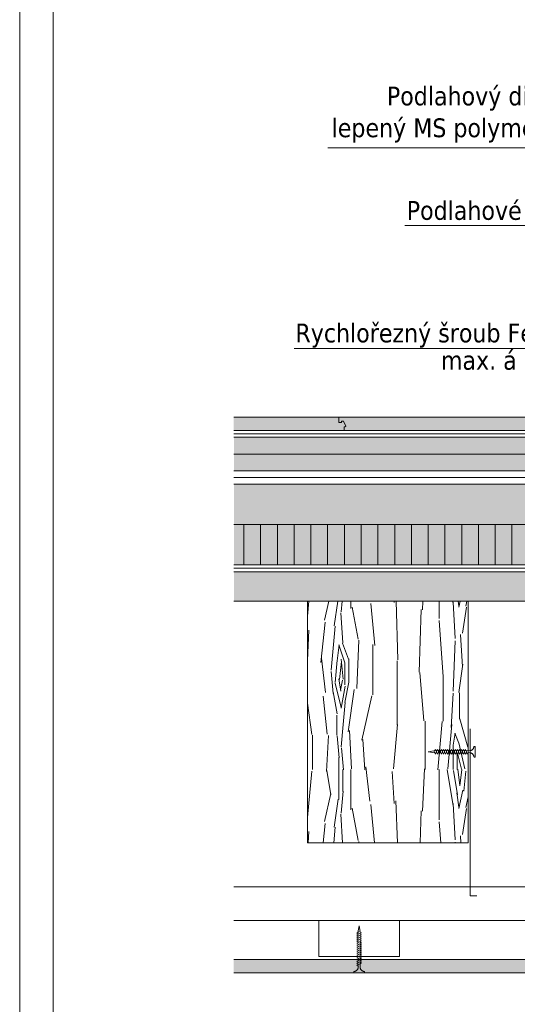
# Model space of a CAD drawing. Header units: millimetres. Extents: x -64926 to -56983, y 29477 to 31827.
# Tile 2 of 12: x -64676 to -64305, y 30525 to 31258. Entities that reach past the tile are written whole.
import ezdxf
from ezdxf.xclip import XClip

# ---------------------------------------------------------------- set-up
doc = ezdxf.new("R2010")
doc.units = ezdxf.units.MM
doc.header["$MEASUREMENT"] = 0
doc.header["$XCLIPFRAME"] = 0
doc.linetypes.add('DASHED', pattern=[19.05, 12.7, -6.35])
for name, color, linetype in [('POHLED ZÁPADNÍ_1__K EXPEDICI', 7, 'Continuous'), ('POHLED ZÁPADNÍ_1_DEK_Kotvení', 7, 'Continuous'), ('POHLED ZÁPADNÍ_1_DEK_KÓTY', 7, 'Continuous'), ('POHLED ZÁPADNÍ_1_DEK_Plechy', 7, 'Continuous'), ('POHLED ZÁPADNÍ_1_DEK_POPIS', 7, 'Continuous'), ('POHLED ZÁPADNÍ_1_DEK_SLABA', 7, 'Continuous'), ('POHLED ZÁPADNÍ_1_DEK_Textilie', 7, 'Continuous'), ('POHLED ZÁPADNÍ_1_DEK_ŠRAFY', 7, 'Continuous')]:
    doc.layers.add(name, color=color, linetype=linetype)
doc.styles.add('GENEROVANÝ_STYL_2', font='txt')
doc.linetypes.add('IZOLACE', pattern='A,0,[1,Detail č.10 Stropní KCE NAD 2.NP1.Shx,S=7.93651e-07,R=0,X=0,Y=0],-0.4001,0', length=0.4001)
doc.linetypes.add('TEXTILIE', pattern='A,0,[4,Detail č.10 Stropní KCE NAD 2.NP1.Shx,S=0.016,R=0,X=0,Y=0],-0.016,0', length=0.016)
doc.linetypes.add('ZEBRIK', pattern='A,0,[3,Detail č.10 Stropní KCE NAD 2.NP1.Shx,S=0.00015873,R=0,X=0,Y=0],-0.02,0', length=0.02)
pattern_1 = [(305.83299, (-77491.787, 28890.929), (4.727849, 13.601744), [1.5, -16.5]), (250.83299, (-77491.787, 28890.929), (-15.265491, 0.99134), [1.2, -13.2]), (356.28439, (-77492.181, 28889.796), (-10.53763, 14.593092), [1.274804, -14.022842]), (302.01719, (-77487.91, 28889.95), (8.433827, 19.885436), [2.25, -24.75]), (352.46859, (-77488.612, 28888.293), (-14.31467, 22.893016), [1.912206, -21.03426]), (247.01719, (-77487.91, 28889.95), (-14.31469, 22.893005), [1.8, -19.8]), (276.83299, (-77489.368, 28888.256), (10.729326, 9.604247), [1.5, -16.5]), (221.83299, (-77489.368, 28888.256), (-12.870888, 8.267902), [1.2, -13.2]), (327.28439, (-77490.262, 28887.455), (-2.141548, 17.87215), [1.274804, -14.022842]), (293.33299, (-77491.7875, 28890.929), (-6.395865, 1.8653105), [0, -13.04, 0, -13.4, 0, -13.25]), (263.33299, (-77491.7875, 28890.929), (-6.3606038, 7.032012), [0, -7.64, 0, -12.74, 0, -5.05]), (223.33299, (-77490.696, 28895.2533), (3.05043, 10.241334), [0, -5, 0, -15.6, 0, -20.7]), (213.33299, (-77490.206, 28897.1925), (0.913478, 11.799), [0, -6.5, 0, -10.36, 0, -14.7])]

# ---------------------------------------------------------------- blocks, each defined once
blk = doc.blocks.new('Kresba_1_1', base_point=(-67651.92, 29799.86))
at = {"layer": 'POHLED ZÁPADNÍ_1_DEK_ŠRAFY', "linetype": 'Continuous', "lineweight": 18}
for points in [[(-64516.13, 30952.13), (-64433.77, 30952.13), (-64433.77, 30954.69), (-64432.52, 30955.52), (-64434.24, 30959.13), (-64435.74, 30959.13), (-64435.74, 30958.38), (-64435.89, 30958.23), (-64437.74, 30958.13), (-64437.74, 30962.13), (-64516.13, 30962.13)], [(-64437.74, 30958.13), (-64435.99, 30958.13), (-64435.89, 30959.28), (-64434.31, 30959.28), (-64432.52, 30955.52), (-64433.77, 30954.69), (-64433.77, 30952.13), (-64241.77, 30952.13), (-64241.77, 30954.69), (-64240.52, 30955.52), (-64242.24, 30959.13), (-64243.74, 30959.13), (-64243.74, 30958.38), (-64245.74, 30958.13), (-64245.74, 30962.13), (-64437.74, 30962.13)], [(-63516.17, 30824.9), (-63516.17, 30846.9), (-64515.97, 30846.9), (-64515.97, 30824.9)]]:
    blk.add_hatch(color=3, dxfattribs=at).paths.add_polyline_path(points)
h = blk.add_hatch(dxfattribs=at)
h.set_pattern_fill('AR_CONC_0001', color=3, style=0, pattern_type=2)
h.set_pattern_definition(pattern_1)
h.paths.add_polyline_path([(-64083.34, 30934.63), (-64083.34, 30947.13), (-64515.97, 30947.13), (-64515.97, 30934.63)])
h = blk.add_hatch(dxfattribs=at)
h.set_pattern_fill('AR_CONC_0001', color=3, style=0, pattern_type=2)
h.set_pattern_definition(pattern_1)
h.paths.add_polyline_path([(-64515.97, 30934.63), (-64515.97, 30922.13), (-64023.34, 30922.13), (-64023.34, 30934.63)])
h = blk.add_hatch(dxfattribs=at)
h.set_pattern_fill('GROUT_0001', color=3, style=0, pattern_type=2)
h.set_pattern_definition([(60, (-77491.5195, 28925.393), (-6.4282032, 4.8660254), [1, -7]), (60, (-77493.618, 28927.759), (-6.9282032, 4), [0, -8]), (60, (-77492.5195, 28923.661), (-5.4282032, 6.598076), [0, -8]), (60, (-77497.716, 28926.661), (-2.9282032, 10.9282032), [2, -14]), (60, (-77490.3856, 28929.357), (-6.9282032, 4), [0, -8]), (60, (-77490.5195, 28927.125), (-5.9282032, 5.732051), [0, -8]), (60, (-77490.8856, 28928.491), (-6.9282032, 4), [0, -8]), (60, (-77497.216, 28927.527), (-6.9282032, 4), [0, -8])])
h.paths.add_polyline_path([(-63516.17, 30882.13), (-63516.17, 30912.13), (-64515.97, 30912.13), (-64515.97, 30882.13)])
h = blk.add_hatch(dxfattribs=at)
h.set_pattern_fill('LINE_0001', color=3, style=0, pattern_type=2)
h.set_pattern_definition([(90, (-242571.105, 1283.457), (-12.5, 0), [])])
h.paths.add_polyline_path([(-64515.97, 30852.13), (-63732.81, 30852.13), (-63732.81, 30882.13), (-64515.97, 30882.13)])
h = blk.add_hatch(dxfattribs=at)
h.set_pattern_fill('AR_SAND_0001', color=3, style=0, pattern_type=2)
h.set_pattern_definition([(37.5, (-242571.1055, 1283.4574), (-0.3149668, 9.63411885), [0, -7.6, 0, -8.5, 0, -8.125]), (7.5, (-242571.105, 1283.457), (8.8488835, 14.1107303), [0, -4.1, 0, -6.85, 0, -2.625]), (327.5, (-242577.2555, 1283.4574), (15.5707093, 0.02829527), [0, -2.5, 0, -9, 0, -11.75]), (317.5, (-242577.255, 1283.457), (15.030633, 4.3883778), [0, -1.25, 0, -5.9, 0, -6.75])])
h.paths.add_polyline_path([(-64515.97, 30852.13), (-63732.81, 30852.13), (-63732.81, 30882.13), (-64515.97, 30882.13)])
h = blk.add_hatch(dxfattribs=at)
h.set_pattern_fill('WOOD8_0001', color=3, style=0, pattern_type=2)
h.set_pattern_definition([(79.6952, (-216837.255, 1345.212), (149.9992313, 900.0001441), [16.77045, -1660.2804]), (90, (-216834.25, 1361.71), (-150, 150), [16.5, -133.5]), (108.4349, (-216834.255, 1378.21), (-149.99976, 300.000065), [14.2302, -460.11135]), (262.875, (-216838.755, 1391.712), (149.9997423, 1050.000057), [12.09345, -1197.24525]), (264.8056, (-216840.255, 1379.712), (149.9992837, 1500.0001005), [16.5681, -1640.23605]), (284.0362, (-216841.755, 1363.212), (-149.999709, 450.000082), [18.55395, -599.9118]), (99.4623, (-216837.255, 1357.212), (-149.999721, 750.000116), [9.1242, -903.29025]), (83.6598, (-216838.755, 1366.212), (150.0002368, 1199.9999104), [13.5831, -1344.72465]), (275.7106, (-216837.255, 1379.712), (-150.0001972, 1349.9999135), [15.07485, -1492.40655]), (258.6901, (-216835.755, 1364.712), (149.999645, 600.000113), [7.6485, -757.20435]), (84.8056, (-216835.755, 1331.712), (149.9992837, 1500.0001005), [16.5681, -1640.23605]), (78.6901, (-216834.255, 1348.212), (149.999645, 600.000113), [15.297, -749.55585]), (90, (-216831.25, 1363.21), (-150, 150), [18, -132]), (110.556, (-216831.255, 1381.212), (-299.9993995, 750.0002767), [12.816, -1268.7846]), (93.8141, (-216835.755, 1393.212), (-150.0009186, 2099.9999012), [22.54995, -2232.44445]), (84.8056, (-216837.255, 1415.712), (149.9992837, 1500.0001005), [16.5681, -1640.23605]), (90, (-216835.75, 1432.21), (-150, 150), [16.5, -133.5]), (95.1944, (-216835.755, 1298.712), (-149.9992837, 1500.0001005), [16.5681, -1640.23605]), (84.8056, (-216837.255, 1315.212), (149.9992837, 1500.0001005), [16.5681, -1640.23605]), (90, (-216838.75, 1298.71), (-150, 150), [9, -141]), (95.1944, (-216838.755, 1307.712), (-149.9992837, 1500.0001005), [16.5681, -1640.23605]), (90, (-216840.25, 1324.21), (-150, 150), [15, -135]), (100.3048, (-216840.255, 1339.212), (-149.9992313, 900.0001441), [16.77045, -1660.2804]), (95.1944, (-216843.255, 1355.712), (-149.9992837, 1500.0001005), [16.5681, -1640.23605]), (84.8056, (-216844.755, 1372.212), (149.9992837, 1500.0001005), [16.5681, -1640.23605]), (84.8056, (-216843.255, 1388.712), (149.9992837, 1500.0001005), [16.5681, -1640.23605]), (81.8699, (-216841.755, 1405.212), (149.9999034, 899.9999665), [21.21315, -1039.4469]), (90, (-216838.75, 1426.21), (-150, 150), [22.5, -127.5]), (77.4712, (-216748.755, 1420.212), (149.9999405, 750.000048), [13.82925, -1369.10235]), (84.2894, (-216745.755, 1433.712), (150.0001972, 1349.9999135), [15.07485, -1492.40655]), (98.1301, (-216748.755, 1420.212), (-149.9999034, 899.9999665), [10.60665, -1050.05355]), (99.4623, (-216750.255, 1430.712), (-149.999721, 750.000116), [18.24825, -894.16605]), (90, (-216753.25, 1298.71), (-150, 150), [18, -132]), (80.5377, (-216753.255, 1316.712), (149.999721, 750.000116), [9.1242, -903.29025]), (291.8014, (-216751.755, 1325.712), (-149.9999866, 450.000041), [8.0778, -799.69695]), (282.9946, (-216748.755, 1318.212), (-299.9996366, 1350.0001152), [20.01255, -1981.23705]), (82.875, (-216748.755, 1436.712), (149.9997423, 1050.000057), [12.09345, -1197.24525]), (97.125, (-216748.755, 1436.712), (-149.9997423, 1050.000057), [12.09345, -1197.24525]), (90, (-216750.25, 1298.71), (-150, 150), [12, -138]), (284.0362, (-216750.255, 1310.712), (-149.999709, 450.000082), [12.3693, -606.0966]), (86.6335, (-216754.755, 1331.712), (150.0016445, 2399.9998983), [25.5441, -2528.86395]), (87.7094, (-216753.255, 1357.212), (149.99936297, 3600.00001938), [37.53, -3715.4688]), (93.1798, (-216751.755, 1394.712), (-149.99865635, 2550.0000754), [27.0417, -2677.12185]), (99.4623, (-216753.255, 1421.712), (-149.999721, 750.000116), [27.37245, -885.042]), (100.3048, (-216739.755, 1298.712), (-149.9992313, 900.0001441), [16.77045, -1660.2804]), (105.9454, (-216742.755, 1315.212), (-149.9999834, 600.000019), [21.8403, -1070.1762]), (90, (-216748.75, 1336.21), (-150, 150), [19.5, -130.5]), (81.8699, (-216748.755, 1355.712), (149.9999034, 899.9999665), [21.21315, -1039.4469]), (93.5763, (-216745.755, 1376.712), (-149.9986076, 2250.00009815), [24.0468, -2380.63605]), (81.2538, (-216747.255, 1400.712), (150.0006296, 1049.99990045), [19.72935, -1953.21255]), (75.9638, (-216744.255, 1420.212), (149.999709, 450.000082), [18.55395, -599.9118]), (90, (-216739.75, 1438.21), (-150, 150), [10.5, -139.5]), (264.8056, (-216754.755, 1331.712), (149.9992837, 1500.0001005), [33.13605, -1623.6681]), (85.2364, (-216763.755, 1298.712), (149.9987299, 1650.0001419), [36.1248, -1770.11445]), (90, (-216760.75, 1334.71), (-150, 150), [34.5, -115.5]), (94.0856, (-216760.755, 1369.212), (-149.99941985, 1950.00002235), [42.10695, -2063.24325]), (90, (-216763.75, 1411.21), (-150, 150), [37.5, -112.5]), (97.125, (-216732.255, 1298.712), (-149.9997423, 1050.000057), [36.2802, -1173.0585]), (96.3402, (-216736.755, 1334.712), (-150.0002368, 1199.9999104), [27.1662, -1331.14155]), (87.5104, (-216739.755, 1361.712), (150.0026798, 3299.99992196), [34.53255, -3418.7268]), (83.4802, (-216738.255, 1396.2123), (449.99992879, 3899.99996863), [52.8417, -5231.3328]), (93.0128, (-216829.755, 1298.712), (-150.00061573, 2700.00000175), [28.53945, -2825.40525]), (81.8699, (-216831.255, 1327.212), (149.9999034, 899.9999665), [31.8198, -1028.8404]), (87.6141, (-216826.755, 1358.712), (149.99741558, 3450.00007858), [36.0312, -3567.0924]), (100.6197, (-216825.255, 1394.712), (-300.00121247, 1649.9997607), [24.4182, -2417.4048]), (90, (-216829.75, 1418.71), (-150, 150), [30, -120]), (86.8202, (-216847.755, 1298.712), (149.99865635, 2550.0000754), [27.0417, -2677.12185]), (96.009, (-216846.255, 1325.712), (-149.99989762, 1499.99996264), [28.6575, -2837.08845]), (96.7098, (-216849.255, 1354.212), (-149.9990822, 1350.00014966), [25.6758, -2541.9105]), (84.2894, (-216852.255, 1379.712), (150.0001972, 1349.9999135), [30.1497, -1477.3317]), (77.9052, (-216849.255, 1409.712), (300.00101, 1349.99979024), [21.4767, -2126.19645]), (99.4623, (-216844.755, 1430.712), (-149.999721, 750.000116), [18.24825, -894.16605]), (93.8141, (-216819.255, 1298.712), (-150.0009186, 2099.9999012), [22.54995, -2232.44445]), (77.1957, (-216820.755, 1321.212), (450.00110815, 1949.99967703), [33.8415, -3350.3127]), (90, (-216813.25, 1354.21), (-150, 150), [37.5, -112.5]), (95.4403, (-216813.255, 1391.712), (-149.9990057, 1650.00004683), [31.6425, -3132.61095]), (96.7098, (-216816.255, 1423.212), (-149.9990822, 1350.00014966), [25.6758, -2541.9105]), (90, (-216858.25, 1298.71), (-150, 150), [25.5, -124.5]), (98.1301, (-216858.255, 1324.212), (-149.9999034, 899.9999665), [42.42645, -1018.23375]), (87.6141, (-216864.255, 1366.212), (149.99741558, 3450.00007858), [36.0312, -3567.0924]), (84.4725, (-216862.755, 1402.2123), (299.99780695, 3150.00025791), [46.7172, -4625.00625]), (96.8428, (-216721.755, 1298.712), (-300.0011997, 2549.99990482), [37.7691, -3739.13445]), (90, (-216726.25, 1336.21), (-150, 150), [42, -108]), (86.3478, (-216726.2548, 1378.2123), (299.99809478, 4650.00014133), [70.6434, -6993.70365]), (90, (-216774.25, 1298.71), (-150, 150), [36, -114]), (94.7636, (-216774.255, 1334.712), (-149.9987299, 1650.0001419), [36.1248, -1770.11445]), (88.1524, (-216777.255, 1370.7123), (149.99915097, 4500.00006965), [46.52415, -4605.8946]), (87.2737, (-216775.755, 1417.212), (149.99940266, 3000.00004425), [31.5357, -3122.0337]), (84.8056, (-216798.255, 1298.712), (149.9992837, 1500.0001005), [33.13605, -1623.6681]), (90, (-216795.25, 1331.71), (-150, 150), [48, -102]), (91.9092, (-216795.255, 1379.7123), (-150.00363616, 4349.99985474), [45.02505, -4457.47425]), (93.5763, (-216796.755, 1424.712), (-149.9986076, 2250.00009815), [24.0468, -2380.63605])])
h.paths.add_polyline_path([(-64461.17, 30644.9), (-64341.17, 30644.9), (-64341.17, 30824.9), (-64461.17, 30824.9)])
h = blk.add_hatch(dxfattribs=at)
h.set_pattern_fill('AR_CONC_0001', color=3, style=0, pattern_type=2)
h.set_pattern_definition([(267.916494, (-272597.4, -22301.141), (18.1324107, 11.7377886), [2.25, -24.75]), (212.916494, (-272597.4, -22301.14), (-17.1507982, 15.2443618), [1.8, -19.8]), (318.367894, (-272598.911, -22302.12), (0.9816336, 26.9821494), [1.9122057, -21.0342634]), (264.100694, (-272593.713, -22305.875), (28.310029, 15.7576094), [3.375, -37.125]), (314.552094, (-272596.072, -22307.188), (4.162641, 40.2855113), [2.8683086, -31.55139]), (209.100694, (-272593.713, -22305.875), (4.1626095, 40.2855145), [2.7, -29.7]), (238.916494, (-272597.002, -22306.535), (21.5495566, 1.475334), [2.25, -24.75]), (183.916494, (-272597.002, -22306.535), (-7.6098129, 21.6478912), [1.8, -19.8]), (289.367894, (-272598.797, -22306.658), (13.9397616, 23.1232142), [1.9122057, -21.0342634]), (255.4164944, (-272597.4, -22301.141), (-5.84923148, 8.1028423), [0, -19.56, 0, -20.1, 0, -19.875]), (225.4164944, (-272597.4, -22301.141), (-1.04500223, 14.1844116), [0, -11.46, 0, -19.11, 0, -7.575]), (185.4164944, (-272592.1225, -22297.03), (13.0498985, 9.30740316), [0, -7.5, 0, -23.4, 0, -31.05]), (175.4164944, (-272589.756, -22295.186), (11.9569208, 13.12045915), [0, -9.75, 0, -15.54, 0, -22.05])])
h.paths.add_polyline_path([(-63516.17, 30548.05), (-63516.17, 30558.05), (-64516.13, 30558.05), (-64516.13, 30548.05)])
at = {"layer": 'POHLED ZÁPADNÍ_1__K EXPEDICI', "color": 3, "linetype": 'Continuous', "lineweight": 18, "flags": 128}
blk.add_lwpolyline([(-63190.85, 31826.86), (-63190.85, 29726.86), (-64675.85, 29726.86), (-64675.85, 31826.86)], dxfattribs=at)
at = {"layer": 'POHLED ZÁPADNÍ_1_DEK_Kotvení', "color": 41, "linetype": 'DASHED', "lineweight": 18}
for p, q in [((-64371.04, 30712.81), (-64366.8, 30713.56)), ((-64371.04, 30712.81), (-64366.11, 30711.95)), ((-64365.73, 30711.06), (-64366.8, 30713.56)), ((-64366.39, 30713.5), (-64365.73, 30714.56)), ((-64366.12, 30711.97), (-64366.11, 30711.97)), ((-64366.11, 30711.97), (-64366.12, 30711.97)), ((-64366.12, 30711.97), (-64366.11, 30711.97)), ((-64366.11, 30711.97), (-64366.12, 30711.97)), ((-64366.12, 30711.97), (-64366.12, 30711.97)), ((-64366.12, 30711.96), (-64366.11, 30711.96)), ((-64366.11, 30711.95), (-64366.12, 30711.95)), ((-64366.12, 30711.95), (-64366.11, 30711.95)), ((-64366.11, 30711.94), (-64366.12, 30711.94)), ((-64366.12, 30711.94), (-64366.12, 30711.93)), ((-64366.12, 30711.94), (-64366.12, 30711.94)), ((-64366.12, 30711.94), (-64366.11, 30711.94)), ((-64366.11, 30711.94), (-64366.12, 30711.94)), ((-64366.12, 30711.94), (-64366.11, 30711.94)), ((-64366.12, 30711.94), (-64366.12, 30711.94)), ((-64366.12, 30711.93), (-64366.12, 30711.93)), ((-64366.12, 30711.93), (-64366.11, 30711.93)), ((-64366.11, 30711.96), (-64366.11, 30711.97)), ((-64366.11, 30711.96), (-64366.11, 30711.96)), ((-64366.11, 30711.96), (-64366.11, 30711.96)), ((-64366.11, 30711.96), (-64366.11, 30711.96)), ((-64366.11, 30711.96), (-64366.11, 30711.96)), ((-64366.11, 30711.96), (-64366.11, 30711.96)), ((-64366.11, 30711.96), (-64366.11, 30711.96)), ((-64366.11, 30711.94), (-64366.11, 30711.95)), ((-64366.11, 30711.95), (-64366.11, 30711.95)), ((-64366.11, 30711.95), (-64366.11, 30711.95)), ((-64366.11, 30711.95), (-64366.11, 30711.95)), ((-64366.11, 30711.95), (-64366.11, 30711.95)), ((-64366.11, 30711.95), (-64366.11, 30711.95)), ((-64366.11, 30711.95), (-64366.11, 30711.95)), ((-64366.11, 30711.93), (-64366.11, 30711.94)), ((-64366.11, 30711.94), (-64366.11, 30711.94)), ((-64366.11, 30711.93), (-64366.11, 30711.93)), ((-64366.11, 30711.93), (-64366.11, 30711.93)), ((-64364.23, 30711.06), (-64365.73, 30714.56)), ((-64365.73, 30711.06), (-64365.07, 30712.13)), ((-64364.89, 30713.5), (-64364.23, 30714.56)), ((-64362.73, 30711.06), (-64364.23, 30714.56)), ((-64364.23, 30711.06), (-64363.57, 30712.13)), ((-64363.39, 30713.5), (-64362.73, 30714.56)), ((-64361.23, 30711.06), (-64362.73, 30714.56)), ((-64362.73, 30711.06), (-64362.07, 30712.13)), ((-64361.89, 30713.5), (-64361.23, 30714.56)), ((-64359.73, 30711.06), (-64361.23, 30714.56)), ((-64361.23, 30711.06), (-64360.57, 30712.13)), ((-64360.39, 30713.5), (-64359.73, 30714.56)), ((-64358.23, 30711.06), (-64359.73, 30714.56)), ((-64359.73, 30711.06), (-64359.07, 30712.13)), ((-64358.89, 30713.5), (-64358.23, 30714.56)), ((-64356.73, 30711.06), (-64358.23, 30714.56)), ((-64358.23, 30711.06), (-64357.57, 30712.13)), ((-64357.39, 30713.5), (-64356.73, 30714.56)), ((-64355.23, 30711.06), (-64356.73, 30714.56)), ((-64356.73, 30711.06), (-64356.07, 30712.13)), ((-64356.73, 30711.06), (-64356.07, 30712.13)), ((-64355.89, 30713.5), (-64355.23, 30714.56)), ((-64353.73, 30711.06), (-64355.23, 30714.56)), ((-64355.23, 30711.06), (-64354.57, 30712.13)), ((-64354.39, 30713.5), (-64353.73, 30714.56)), ((-64352.23, 30711.06), (-64353.73, 30714.56)), ((-64353.73, 30711.06), (-64353.07, 30712.13)), ((-64352.89, 30713.5), (-64352.23, 30714.56)), ((-64350.73, 30711.06), (-64352.23, 30714.56)), ((-64352.23, 30711.06), (-64351.57, 30712.13)), ((-64351.39, 30713.5), (-64350.73, 30714.56)), ((-64349.23, 30711.06), (-64350.73, 30714.56)), ((-64350.73, 30711.06), (-64350.07, 30712.13)), ((-64349.89, 30713.5), (-64349.23, 30714.56)), ((-64347.73, 30711.06), (-64349.23, 30714.56)), ((-64349.23, 30711.06), (-64348.57, 30712.13)), ((-64348.39, 30713.5), (-64347.73, 30714.56)), ((-64346.23, 30711.06), (-64347.73, 30714.56)), ((-64347.73, 30711.06), (-64347.07, 30712.13)), ((-64346.89, 30713.5), (-64346.23, 30714.56)), ((-64344.73, 30711.06), (-64346.23, 30714.56)), ((-64346.23, 30711.06), (-64345.57, 30712.13)), ((-64345.39, 30713.5), (-64344.73, 30714.56)), ((-64343.23, 30711.06), (-64344.73, 30714.56)), ((-64344.73, 30711.06), (-64344.07, 30712.13)), ((-64343.89, 30713.5), (-64343.23, 30714.56)), ((-64341.73, 30711.06), (-64343.23, 30714.56)), ((-64343.23, 30711.06), (-64342.57, 30712.13)), ((-64339.41, 30713.62), (-64342.81, 30713.56)), ((-64342.8, 30713.58), (-64342.81, 30713.58)), ((-64342.81, 30713.58), (-64342.81, 30713.58)), ((-64342.81, 30713.58), (-64342.81, 30713.58)), ((-64342.81, 30713.58), (-64342.81, 30713.58)), ((-64342.81, 30713.58), (-64342.81, 30713.58)), ((-64342.81, 30713.58), (-64342.81, 30713.58)), ((-64342.8, 30713.55), (-64342.81, 30713.56)), ((-64342.81, 30713.56), (-64342.8, 30713.55)), ((-64342.81, 30713.56), (-64342.81, 30713.55)), ((-64342.8, 30713.56), (-64342.81, 30713.56)), ((-64342.81, 30713.56), (-64342.8, 30713.56)), ((-64342.81, 30713.55), (-64342.81, 30713.55)), ((-64342.81, 30713.55), (-64342.81, 30713.55)), ((-64342.81, 30713.55), (-64342.81, 30713.55)), ((-64342.81, 30713.55), (-64342.8, 30713.55)), ((-64342.8, 30713.58), (-64342.8, 30713.58)), ((-64342.8, 30713.58), (-64342.8, 30713.58)), ((-64342.8, 30713.57), (-64342.8, 30713.58)), ((-64342.8, 30713.56), (-64342.8, 30713.57)), ((-64342.8, 30713.57), (-64342.8, 30713.57)), ((-64342.8, 30713.57), (-64342.8, 30713.57)), ((-64342.8, 30713.56), (-64342.8, 30713.57)), ((-64342.8, 30713.57), (-64342.8, 30713.57)), ((-64342.8, 30713.57), (-64342.8, 30713.57)), ((-64342.8, 30713.57), (-64342.8, 30713.57)), ((-64342.8, 30713.57), (-64342.8, 30713.57)), ((-64342.8, 30713.55), (-64342.8, 30713.56)), ((-64342.8, 30713.56), (-64342.8, 30713.56)), ((-64342.8, 30713.56), (-64342.8, 30713.56)), ((-64342.8, 30713.55), (-64342.8, 30713.55)), ((-64342.8, 30713.55), (-64342.8, 30713.55)), ((-64342.8, 30713.55), (-64342.8, 30713.55)), ((-64341.73, 30711.06), (-64341.07, 30712.13)), ((-64341.08, 30712.15), (-64341.08, 30712.14)), ((-64341.08, 30712.14), (-64341.08, 30712.15)), ((-64341.08, 30712.15), (-64341.08, 30712.15)), ((-64341.08, 30712.15), (-64341.08, 30712.15)), ((-64341.08, 30712.15), (-64341.08, 30712.14)), ((-64341.07, 30712.12), (-64341.08, 30712.13)), ((-64341.08, 30712.13), (-64341.07, 30712.12)), ((-64341.08, 30712.12), (-64341.08, 30712.12)), ((-64341.08, 30712.12), (-64341.08, 30712.12)), ((-64341.08, 30712.12), (-64341.07, 30712.11)), ((-64341.07, 30712.11), (-64341.08, 30712.11)), ((-64341.08, 30712.11), (-64341.08, 30712.11)), ((-64341.08, 30712.11), (-64341.08, 30712.11)), ((-64341.07, 30712.14), (-64341.07, 30712.14)), ((-64341.07, 30712.14), (-64341.07, 30712.14)), ((-64341.07, 30712.14), (-64341.07, 30712.14)), ((-64341.07, 30712.14), (-64341.07, 30712.14)), ((-64341.07, 30712.14), (-64341.07, 30712.13)), ((-64341.07, 30712.14), (-64341.07, 30712.14)), ((-64341.07, 30712.13), (-64341.07, 30712.13)), ((-64341.07, 30712.13), (-64341.07, 30712.13)), ((-64341.07, 30712.13), (-64341.07, 30712.13)), ((-64341.07, 30712.13), (-64341.07, 30712.13)), ((-64341.07, 30712.13), (-64341.07, 30712.13)), ((-64341.07, 30712.13), (-64341.07, 30712.13)), ((-64341.07, 30712.13), (-64341.07, 30712.13)), ((-64341.07, 30712.13), (-64341.07, 30712.12)), ((-64341.07, 30712.13), (-64339.41, 30712.01)), ((-64341.07, 30712.12), (-64341.07, 30712.12)), ((-64341.07, 30712.11), (-64341.07, 30712.11)), ((-64341.07, 30712.11), (-64341.07, 30712.11)), ((-64336.04, 30716.81), (-64336.56, 30716.81)), ((-64336.04, 30708.81), (-64336.04, 30716.81)), ((-64336.04, 30708.81), (-64336.56, 30708.81)), ((-64422.6, 30583.05), (-64423.46, 30578.12)), ((-64422.6, 30583.05), (-64421.85, 30578.81)), ((-64424.35, 30577.74), (-64421.85, 30578.81)), ((-64424.35, 30577.74), (-64423.29, 30577.08)), ((-64424.35, 30576.24), (-64420.85, 30577.74)), ((-64424.35, 30574.74), (-64420.85, 30576.24)), ((-64424.35, 30576.24), (-64423.29, 30575.58)), ((-64424.35, 30573.24), (-64420.85, 30574.74)), ((-64424.35, 30574.74), (-64423.29, 30574.08)), ((-64424.35, 30573.24), (-64423.29, 30572.58)), ((-64424.35, 30571.74), (-64420.85, 30573.24)), ((-64423.47, 30578.12), (-64423.48, 30578.12)), ((-64423.48, 30578.12), (-64423.48, 30578.12)), ((-64423.48, 30578.12), (-64423.48, 30578.11)), ((-64423.48, 30578.11), (-64423.48, 30578.12)), ((-64423.48, 30578.12), (-64423.48, 30578.11)), ((-64423.47, 30578.12), (-64423.48, 30578.12)), ((-64423.48, 30578.12), (-64423.48, 30578.12)), ((-64423.48, 30578.12), (-64423.47, 30578.12)), ((-64423.48, 30578.11), (-64423.48, 30578.11)), ((-64423.47, 30578.11), (-64423.47, 30578.12)), ((-64423.47, 30578.12), (-64423.47, 30578.11)), ((-64423.47, 30578.12), (-64423.47, 30578.12)), ((-64423.47, 30578.11), (-64423.47, 30578.11)), ((-64423.47, 30578.11), (-64423.46, 30578.11)), ((-64423.46, 30578.11), (-64423.46, 30578.12)), ((-64423.46, 30578.12), (-64423.46, 30578.12)), ((-64423.46, 30578.12), (-64423.46, 30578.12)), ((-64423.46, 30578.12), (-64423.46, 30578.11)), ((-64423.46, 30578.11), (-64423.46, 30578.12)), ((-64423.46, 30578.11), (-64423.46, 30578.12)), ((-64423.46, 30578.12), (-64423.46, 30578.11)), ((-64423.46, 30578.12), (-64423.46, 30578.11)), ((-64423.46, 30578.11), (-64423.46, 30578.12)), ((-64423.46, 30578.12), (-64423.45, 30578.12)), ((-64423.46, 30578.11), (-64423.46, 30578.11)), ((-64423.45, 30578.11), (-64423.45, 30578.12)), ((-64423.45, 30578.12), (-64423.45, 30578.11)), ((-64423.45, 30578.12), (-64423.45, 30578.11)), ((-64423.45, 30578.11), (-64423.45, 30578.12)), ((-64423.45, 30578.11), (-64423.45, 30578.11)), ((-64423.44, 30578.12), (-64423.44, 30578.12)), ((-64423.44, 30578.12), (-64423.44, 30578.12)), ((-64423.44, 30578.12), (-64423.44, 30578.12)), ((-64423.44, 30578.12), (-64423.44, 30578.12)), ((-64423.44, 30578.12), (-64423.44, 30578.12)), ((-64421.92, 30578.4), (-64420.85, 30577.74)), ((-64421.92, 30576.9), (-64420.85, 30576.24)), ((-64421.92, 30575.4), (-64420.85, 30574.74)), ((-64421.92, 30573.9), (-64420.85, 30573.24)), ((-64424.35, 30570.24), (-64420.85, 30571.74)), ((-64424.35, 30571.74), (-64423.29, 30571.08)), ((-64424.35, 30568.74), (-64420.85, 30570.24)), ((-64424.35, 30570.24), (-64423.29, 30569.58)), ((-64424.35, 30567.24), (-64420.85, 30568.74)), ((-64424.35, 30568.74), (-64423.29, 30568.08)), ((-64424.35, 30568.74), (-64423.29, 30568.08)), ((-64424.35, 30567.24), (-64423.29, 30566.58)), ((-64424.35, 30565.74), (-64420.85, 30567.24)), ((-64424.35, 30564.24), (-64420.85, 30565.74)), ((-64424.35, 30565.74), (-64423.29, 30565.08)), ((-64421.92, 30572.4), (-64420.85, 30571.74)), ((-64421.92, 30570.9), (-64420.85, 30570.24)), ((-64421.92, 30569.4), (-64420.85, 30568.74)), ((-64421.92, 30567.9), (-64420.85, 30567.24)), ((-64421.92, 30566.4), (-64420.85, 30565.74)), ((-64424.35, 30564.24), (-64423.29, 30563.58)), ((-64424.35, 30562.74), (-64420.85, 30564.24)), ((-64424.35, 30561.24), (-64420.85, 30562.74)), ((-64424.35, 30562.74), (-64423.29, 30562.08)), ((-64424.35, 30559.74), (-64420.85, 30561.24)), ((-64424.35, 30561.24), (-64423.29, 30560.58)), ((-64424.35, 30558.24), (-64420.85, 30559.74)), ((-64424.35, 30559.74), (-64423.29, 30559.08)), ((-64424.35, 30558.24), (-64423.29, 30557.58)), ((-64424.35, 30556.74), (-64420.85, 30558.24)), ((-64421.92, 30564.9), (-64420.85, 30564.24)), ((-64421.92, 30563.4), (-64420.85, 30562.74)), ((-64421.92, 30561.9), (-64420.85, 30561.24)), ((-64421.92, 30560.4), (-64420.85, 30559.74)), ((-64421.92, 30558.9), (-64420.85, 30558.24)), ((-64424.35, 30556.74), (-64423.29, 30556.08)), ((-64424.35, 30555.24), (-64420.85, 30556.74)), ((-64424.35, 30555.24), (-64423.29, 30554.58)), ((-64424.35, 30553.74), (-64420.85, 30555.24)), ((-64424.35, 30553.74), (-64423.29, 30553.08)), ((-64423.29, 30553.08), (-64423.41, 30551.42)), ((-64423.29, 30553.08), (-64423.3, 30553.08)), ((-64423.3, 30553.08), (-64423.3, 30553.07)), ((-64423.3, 30553.07), (-64423.29, 30553.08)), ((-64423.29, 30553.08), (-64423.3, 30553.08)), ((-64423.3, 30553.08), (-64423.3, 30553.08)), ((-64423.3, 30553.08), (-64423.3, 30553.07)), ((-64423.3, 30553.07), (-64423.3, 30553.08)), ((-64423.3, 30553.08), (-64423.3, 30553.07)), ((-64423.3, 30553.08), (-64423.3, 30553.07)), ((-64423.3, 30553.08), (-64423.3, 30553.08)), ((-64423.3, 30553.08), (-64423.3, 30553.08)), ((-64423.3, 30553.07), (-64423.3, 30553.08)), ((-64423.28, 30553.08), (-64423.29, 30553.07)), ((-64423.28, 30553.08), (-64423.29, 30553.08)), ((-64423.29, 30553.08), (-64423.29, 30553.08)), ((-64423.29, 30553.08), (-64423.29, 30553.07)), ((-64423.29, 30553.07), (-64423.29, 30553.07)), ((-64423.28, 30553.07), (-64423.28, 30553.08)), ((-64423.28, 30553.08), (-64423.28, 30553.08)), ((-64423.28, 30553.08), (-64423.28, 30553.07)), ((-64423.28, 30553.07), (-64423.28, 30553.08)), ((-64423.28, 30553.08), (-64423.28, 30553.08)), ((-64423.28, 30553.08), (-64423.28, 30553.07)), ((-64423.28, 30553.07), (-64423.28, 30553.08)), ((-64423.27, 30553.07), (-64423.28, 30553.07)), ((-64423.28, 30553.07), (-64423.28, 30553.07)), ((-64423.27, 30553.08), (-64423.27, 30553.09)), ((-64423.27, 30553.09), (-64423.27, 30553.08)), ((-64423.27, 30553.08), (-64423.27, 30553.08)), ((-64423.27, 30553.08), (-64423.27, 30553.08)), ((-64423.27, 30553.08), (-64423.27, 30553.08)), ((-64423.27, 30553.08), (-64423.27, 30553.08)), ((-64423.27, 30553.08), (-64423.27, 30553.07)), ((-64423.27, 30553.08), (-64423.27, 30553.07)), ((-64423.27, 30553.07), (-64423.27, 30553.08)), ((-64421.92, 30557.4), (-64420.85, 30556.74)), ((-64421.92, 30555.9), (-64420.85, 30555.24)), ((-64421.86, 30554.82), (-64421.87, 30554.82)), ((-64421.87, 30554.81), (-64421.86, 30554.81)), ((-64421.86, 30554.82), (-64421.86, 30554.82)), ((-64421.86, 30554.82), (-64421.86, 30554.82)), ((-64421.86, 30554.82), (-64421.86, 30554.81)), ((-64421.86, 30554.81), (-64421.86, 30554.82)), ((-64421.86, 30554.82), (-64421.86, 30554.81)), ((-64421.86, 30554.82), (-64421.86, 30554.82)), ((-64421.86, 30554.81), (-64421.86, 30554.81)), ((-64421.86, 30554.81), (-64421.86, 30554.81)), ((-64421.86, 30554.81), (-64421.86, 30554.81)), ((-64421.86, 30554.81), (-64421.85, 30554.81)), ((-64421.85, 30554.81), (-64421.85, 30554.82)), ((-64421.85, 30554.82), (-64421.85, 30554.81)), ((-64421.8, 30551.42), (-64421.85, 30554.82)), ((-64421.85, 30554.81), (-64421.84, 30554.81)), ((-64421.84, 30554.81), (-64421.85, 30554.81)), ((-64421.85, 30554.81), (-64421.85, 30554.81)), ((-64421.85, 30554.81), (-64421.85, 30554.81)), ((-64421.85, 30554.81), (-64421.85, 30554.81)), ((-64421.85, 30554.81), (-64421.85, 30554.81)), ((-64421.85, 30554.81), (-64421.84, 30554.81)), ((-64421.84, 30554.81), (-64421.84, 30554.81)), ((-64421.84, 30554.81), (-64421.84, 30554.81)), ((-64421.84, 30554.81), (-64421.84, 30554.81)), ((-64421.84, 30554.81), (-64421.83, 30554.81)), ((-64421.83, 30554.82), (-64421.83, 30554.82)), ((-64421.83, 30554.82), (-64421.83, 30554.82)), ((-64421.83, 30554.82), (-64421.83, 30554.82)), ((-64421.83, 30554.82), (-64421.83, 30554.82)), ((-64421.83, 30554.82), (-64421.83, 30554.82)), ((-64421.83, 30554.81), (-64421.83, 30554.81)), ((-64421.83, 30554.81), (-64421.83, 30554.81)), ((-64426.6, 30548.05), (-64426.6, 30548.57)), ((-64426.6, 30548.05), (-64418.6, 30548.05)), ((-64418.6, 30548.05), (-64418.6, 30548.57))]:
    blk.add_line(p, q, dxfattribs=at)
at = {"layer": 'POHLED ZÁPADNÍ_1_DEK_Kotvení', "color": 41, "linetype": 'Continuous', "lineweight": 18}
for p, q in [((-64366.11, 30711.95), (-64366.06, 30711.95)), ((-64366.11, 30711.95), (-64366.06, 30711.95)), ((-64342.8, 30713.56), (-64342.75, 30713.56)), ((-64342.8, 30713.56), (-64342.75, 30713.56)), ((-64341.07, 30712.13), (-64341.02, 30712.13)), ((-64341.07, 30712.13), (-64341.02, 30712.13)), ((-64423.46, 30578.12), (-64423.41, 30578.12)), ((-64423.46, 30578.12), (-64423.41, 30578.12)), ((-64423.29, 30553.08), (-64423.24, 30553.08)), ((-64423.29, 30553.08), (-64423.24, 30553.08)), ((-64421.85, 30554.81), (-64421.8, 30554.81)), ((-64421.85, 30554.81), (-64421.8, 30554.81))]:
    blk.add_line(p, q, dxfattribs=at)
at = {"layer": 'POHLED ZÁPADNÍ_1_DEK_Kotvení', "color": 41, "linetype": 'DASHED', "lineweight": 18}
for centre in [(-64366.12, 30711.97), (-64342.81, 30713.58), (-64341.08, 30712.14), (-64423.44, 30578.12), (-64423.27, 30553.08), (-64421.83, 30554.82)]:
    blk.add_circle(centre, 0.00125, dxfattribs=at)
for centre, radius, start, end in [((-64340.29, 30716.75), 3.25, 285.68682, 353.31598), ((-64340.29, 30708.87), 3.25, 6.68402, 74.31318), ((-64336.56, 30716.31), 0.5, 90, 173.31598), ((-64336.56, 30709.31), 0.5, 186.68402, 270), ((-64426.54, 30552.3), 3.25, 276.68402, 344.31318), ((-64418.66, 30552.3), 3.25, 195.68682, 263.31598), ((-64426.1, 30548.57), 0.5, 96.68402, 180), ((-64419.1, 30548.57), 0.5, 0, 83.31598)]:
    blk.add_arc(centre, radius, start, end, dxfattribs=at)
for p in [(-64366.11, 30711.96), (-64342.8, 30713.57), (-64341.07, 30712.14), (-64423.45, 30578.11), (-64423.28, 30553.07), (-64421.84, 30554.81)]:
    blk.add_point(p, dxfattribs=at)
at = {"layer": 'POHLED ZÁPADNÍ_1_DEK_KÓTY', "color": 6, "linetype": 'Continuous', "lineweight": 18, "flags": 128}
for points in [[(-64024.17, 30963.44), (-64156.21, 31162.89), (-64446.01, 31162.89)], [(-64078.49, 30934.63), (-64149.95, 31104.96), (-64388.59, 31104.96)], [(-64106.34, 30934.63), (-64149.95, 31104.96), (-64388.59, 31104.96)], [(-64092.83, 30945.65), (-64230.51, 31013.29), (-64471.18, 31013.29)]]:
    blk.add_lwpolyline(points, dxfattribs=at)
at = {"layer": 'POHLED ZÁPADNÍ_1_DEK_Plechy', "color": 5, "linetype": 'Continuous', "lineweight": 18}
for p, q in [((-63516.17, 30612.08), (-64516.13, 30612.08)), ((-63516.17, 30587.07), (-64516.13, 30587.06))]:
    blk.add_line(p, q, dxfattribs=at)
at = {"layer": 'POHLED ZÁPADNÍ_1_DEK_Plechy', "color": 5, "linetype": 'Continuous', "lineweight": 18, "flags": 128}
for points in [[(-64339.87, 30729.92), (-64339.87, 30605.34), (-64334.87, 30605.34)], [(-64442.6, 30587.06), (-64452.6, 30587.06), (-64452.6, 30560.06), (-64392.6, 30560.06), (-64392.6, 30587.06), (-64402.6, 30587.06)]]:
    blk.add_lwpolyline(points, dxfattribs=at)
at = {"layer": 'POHLED ZÁPADNÍ_1_DEK_POPIS', "color": 6, "linetype": 'Continuous', "lineweight": 18, "flags": 128}
blk.add_lwpolyline([(-64650.85, 31801.86), (-63215.85, 31801.86), (-63215.85, 29751.86), (-64650.85, 29751.86)], close=True, dxfattribs=at)
at = {"layer": 'POHLED ZÁPADNÍ_1_DEK_SLABA', "color": 153, "linetype": 'Continuous', "lineweight": 18}
for p, q in [((-64516.13, 30952.13), (-63516.17, 30952.13)), ((-64516.13, 30947.13), (-63516.17, 30947.13)), ((-64516.13, 30947.13), (-63516.17, 30947.13)), ((-64516.13, 30947.13), (-63516.17, 30947.13)), ((-64515.97, 30947.13), (-63516.17, 30947.13)), ((-64515.97, 30934.63), (-63516.17, 30934.63)), ((-64515.97, 30922.13), (-63516.17, 30922.13)), ((-64515.97, 30922.13), (-63516.17, 30922.13)), ((-64515.97, 30922.13), (-63516.17, 30922.13)), ((-64515.97, 30912.13), (-63516.17, 30912.13)), ((-64515.97, 30882.13), (-63516.17, 30882.13)), ((-64515.97, 30882.13), (-63516.17, 30882.13)), ((-64515.97, 30852.13), (-63516.17, 30852.13)), ((-64515.97, 30852.13), (-63516.17, 30852.13)), ((-64515.97, 30846.9), (-63516.17, 30846.9)), ((-64515.97, 30846.9), (-63516.17, 30846.9)), ((-64515.97, 30846.9), (-63516.17, 30846.9)), ((-64515.97, 30824.9), (-63516.17, 30824.9)), ((-63516.17, 30558.05), (-64516.13, 30558.05)), ((-63516.17, 30548.05), (-64516.13, 30548.05))]:
    blk.add_line(p, q, dxfattribs=at)
at = {"layer": 'POHLED ZÁPADNÍ_1_DEK_SLABA', "color": 153, "linetype": 'Continuous', "lineweight": 18, "flags": 128}
blk.add_lwpolyline([(-64516.13, 30952.13), (-64433.77, 30952.13), (-64433.77, 30954.69), (-64432.52, 30955.52), (-64434.24, 30959.13), (-64435.74, 30959.13), (-64435.74, 30958.38), (-64435.99, 30958.13), (-64437.74, 30958.13), (-64437.74, 30962.13), (-64516.13, 30962.13)], dxfattribs=at)
for points in [[(-64437.74, 30958.13), (-64435.99, 30958.13), (-64435.89, 30958.23), (-64435.89, 30959.28), (-64434.31, 30959.28), (-64432.52, 30955.52), (-64433.77, 30954.69), (-64433.77, 30952.13), (-64241.77, 30952.13), (-64241.77, 30954.69), (-64240.52, 30955.52), (-64242.24, 30959.13), (-64243.74, 30959.13), (-64243.74, 30958.38), (-64243.99, 30958.13), (-64245.74, 30958.13), (-64245.74, 30962.13), (-64437.74, 30962.13)], [(-64461.17, 30824.9), (-64341.17, 30824.9), (-64341.17, 30644.9), (-64461.17, 30644.9)]]:
    blk.add_lwpolyline(points, close=True, dxfattribs=at)
at = {"layer": 'POHLED ZÁPADNÍ_1_DEK_Textilie', "color": 1, "linetype": 'TEXTILIE', "lineweight": 18}
blk.add_line((-63516.17, 30849.63), (-64515.97, 30849.63), dxfattribs=at)
at = {"layer": 'POHLED ZÁPADNÍ_1_DEK_ŠRAFY', "color": 3, "linetype": 'ZEBRIK', "lineweight": 18}
blk.add_line((-64516.13, 30949.63), (-64032.77, 30949.63), dxfattribs=at)
at = {"layer": 'POHLED ZÁPADNÍ_1_DEK_ŠRAFY', "color": 3, "linetype": 'IZOLACE', "lineweight": 18}
for p, q in [((-64515.97, 30917.13), (-63516.17, 30917.13)), ((-63516.34, 30587.07), (-64516.13, 30587.06))]:
    blk.add_line(p, q, dxfattribs=at)
at = {"layer": 'POHLED ZÁPADNÍ_1_DEK_KÓTY', "color": 6, "linetype": 'Continuous', "lineweight": 18, "char_height": 14, "attachment_point": 9, "style": 'GENEROVANÝ_STYL_2'}
for s, insert, line_spacing_factor in [('\\A1;{\\pqr;\\fTahoma|b0|i0|c238|p34;Podlahový dilatační AL profil, \\P\\pqr;\\fTahoma|b0|i0|c238|p34;lepený MS polymerovým lepidlem}', (-64162.15, 31166.84), 1.014894), ('\\A1;{\\pqr;\\fTahoma|b0|i0|c238|p34;Podlahové lepidlo Fermacell\\P\\pqr;\\fTahoma|b0|i0|c238|p34;ve dvou pruzích}', (-64154.76, 31081.56), 1.014507), ('\\A1;{\\pqr;\\fTahoma|b0|i0|c238|p34;Rychlořezný šroub Fermacell\\P\\pqr;\\fTahoma|b0|i0|c238|p34;max. á 150 mm}', (-64230.8, 30997.27), 0.87276)]:
    blk.add_mtext(s, dxfattribs=dict(at, insert=insert, line_spacing_factor=line_spacing_factor))

msp = doc.modelspace()

# ---------------------------------------------------------------- block references
at = {"color": 9, "linetype": 'Continuous', "lineweight": 13}
ref = msp.add_blockref('Kresba_1_1', (-67651.92, 29799.86), dxfattribs=at)
XClip(ref).set_block_clipping_path([(-64925.8549088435, 29476.8584006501), (-63064.1054108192, 31826.8584006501)])

doc.saveas('drawing.dxf')
